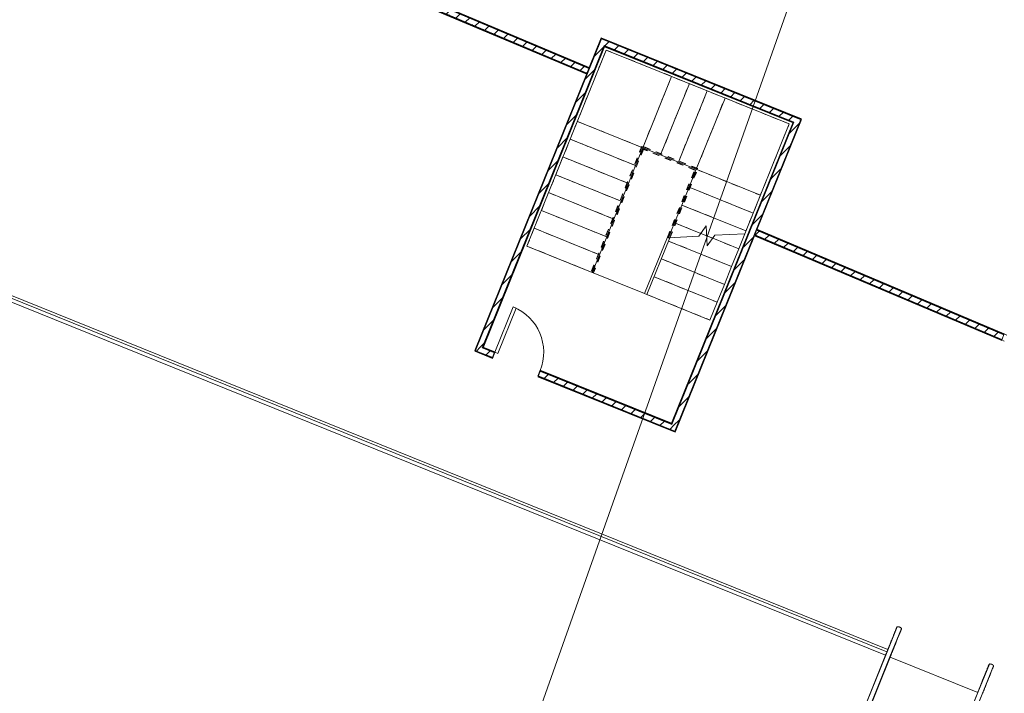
# Model space of a CAD drawing. Header units: millimetres. Extents: x 1512 to 2105, y 794 to 1149.
# Tile 214 of 256: x 1772 to 1788, y 1102 to 1112. Entities that reach past the tile are written whole.
import ezdxf

# ---------------------------------------------------------------- set-up
doc = ezdxf.new("R2010")
doc.units = ezdxf.units.MM
doc.linetypes.add('Dash', pattern=[0.00635, 0.003175, -0.003175])
doc.linetypes.add('Overhead', pattern=[0.003969, 0.002381, -0.001587])
for name, color, linetype, lineweight in [('A-DOOR', 31, 'Continuous', 9), ('A-FLOR', 192, 'Continuous', 9), ('A-FLOR-HRAL', 11, 'Continuous', 9), ('A-FLOR-HRAL-MBND', 5, 'Overhead', 9), ('A-GENM', 13, 'Continuous', 9), ('A-WALL', 113, 'Continuous', 9), ('A-WALL-PATT', 111, 'Continuous', 25), ('G-ANNO-SYMB', 111, 'Continuous', 9), ('S-STRS', 31, 'Continuous', 9), ('S-STRS-MBND', 31, 'Overhead', 9)]:
    doc.layers.add(name, color=color, linetype=linetype, lineweight=lineweight)
pattern_1 = [(45, (1895.92745, 1080.89862), (-0.212132, 0.212132), []), (135, (1895.92745, 1080.89862), (-0.212132, -0.212132), [])]
pattern_2 = [(0, (1895.92745, 1080.89862), (0, 0.15), []), (90, (1895.92745, 1080.89862), (-0.15, 9e-18), [])]
pattern_3 = [(45, (1895.92745, 1080.89862), (-0.10606602, 0.10606602), [])]

# ---------------------------------------------------------------- blocks, each defined once
blk = doc.blocks.new('Escalator - Escalator-177640-اول')
at = {"layer": 'A-GENM'}
for p, q in [((-0.809, 8.347), (-0.809, 7.867)), ((-0.74, 8.347), (-0.74, 7.867)), ((0.742, 8.347), (0.742, 7.867)), ((0.811, 8.347), (0.811, 7.867)), ((-0.812, 8.28), (-0.812, 8.28)), ((-0.812, 8.202), (-0.812, 8.271)), ((-0.812, 8.271), (-0.812, 8.202)), ((-0.812, 8.145), (-0.812, 8.16)), ((-0.812, 8.16), (-0.812, 8.145)), ((-0.736, 8.28), (-0.736, 8.28)), ((-0.736, 8.202), (-0.736, 8.271)), ((-0.736, 8.271), (-0.736, 8.202)), ((-0.736, 8.145), (-0.736, 8.16)), ((-0.736, 8.16), (-0.736, 8.145)), ((0.738, 8.28), (0.738, 8.28)), ((0.738, 8.202), (0.738, 8.271)), ((0.738, 8.271), (0.738, 8.202)), ((0.738, 8.145), (0.738, 8.16)), ((0.738, 8.16), (0.738, 8.145)), ((0.815, 8.28), (0.815, 8.28)), ((0.815, 8.202), (0.815, 8.271)), ((0.815, 8.271), (0.815, 8.202)), ((0.815, 8.145), (0.815, 8.16)), ((0.815, 8.16), (0.815, 8.145)), ((-0.812, 8.082), (-0.812, 8.13)), ((-0.812, 8.13), (-0.812, 8.082)), ((-0.812, 7.978), (-0.812, 8.031)), ((-0.812, 8.031), (-0.812, 7.978)), ((-0.736, 8.082), (-0.736, 8.13)), ((-0.736, 8.13), (-0.736, 8.082)), ((-0.736, 7.978), (-0.736, 8.031)), ((-0.736, 8.031), (-0.736, 7.978)), ((0.738, 8.082), (0.738, 8.13)), ((0.738, 8.13), (0.738, 8.082)), ((0.738, 7.978), (0.738, 8.031)), ((0.738, 8.031), (0.738, 7.978)), ((0.815, 8.082), (0.815, 8.13)), ((0.815, 8.13), (0.815, 8.082)), ((0.815, 7.978), (0.815, 8.031)), ((0.815, 8.031), (0.815, 7.978)), ((-0.812, 7.867), (-0.812, 7.885)), ((-0.812, 7.885), (-0.812, 7.867)), ((-0.812, 7.867), (-0.812, 6.943)), ((-0.809, 7.867), (-0.809, 6.945)), ((-0.74, 7.867), (-0.74, 6.945)), ((-0.736, 7.867), (-0.736, 7.885)), ((-0.736, 7.885), (-0.736, 7.867)), ((-0.736, 6.943), (-0.736, 7.867)), ((0.739, 7.867), (-0.736, 7.867)), ((0.738, 7.867), (0.738, 7.885)), ((0.738, 7.885), (0.738, 7.867)), ((0.738, 7.867), (0.738, 6.943)), ((0.742, 7.867), (0.742, 6.945)), ((0.811, 7.867), (0.811, 6.945)), ((0.815, 7.867), (0.815, 7.885)), ((0.815, 7.885), (0.815, 7.867)), ((0.815, 6.943), (0.815, 7.867)), ((-0.812, 6.943), (-0.812, 1.61)), ((-0.809, 6.945), (-0.809, 1.612)), ((-0.74, 6.945), (-0.74, 1.612)), ((-0.736, 1.61), (-0.736, 6.943)), ((0.738, 6.943), (0.738, 1.61)), ((0.742, 6.945), (0.742, 1.612)), ((0.811, 6.945), (0.811, 1.612)), ((0.815, 1.61), (0.815, 6.943)), ((0.739, 6.602), (-0.736, 6.602)), ((0.739, 6.532), (-0.736, 6.532)), ((-0.736, 6.348), (0.739, 6.348)), ((0.739, 6.343), (-0.736, 6.343)), ((0.739, 6.274), (-0.736, 6.274)), ((-0.736, 6.089), (0.739, 6.089)), ((0.739, 6.085), (-0.736, 6.085)), ((0.739, 6.015), (-0.736, 6.015)), ((-0.736, 5.831), (0.739, 5.831)), ((0.739, 5.826), (-0.736, 5.826)), ((0.739, 5.756), (-0.736, 5.756)), ((-0.736, 5.572), (0.739, 5.572)), ((0.739, 5.567), (-0.736, 5.567)), ((0.739, 5.497), (-0.736, 5.497)), ((-0.736, 5.313), (0.739, 5.313)), ((0.739, 5.308), (-0.736, 5.308)), ((0.739, 5.238), (-0.736, 5.238)), ((-0.736, 5.054), (0.739, 5.054)), ((0.739, 5.049), (-0.736, 5.049)), ((0.739, 4.979), (-0.736, 4.979)), ((-0.736, 4.795), (0.739, 4.795)), ((0.739, 4.79), (-0.736, 4.79)), ((0.739, 4.721), (-0.736, 4.721)), ((-0.736, 4.536), (0.739, 4.536)), ((0.739, 4.532), (-0.736, 4.532)), ((0.739, 4.462), (-0.736, 4.462)), ((-0.736, 4.278), (0.739, 4.278)), ((0.739, 4.273), (-0.736, 4.273)), ((0.739, 4.203), (-0.736, 4.203)), ((0.739, 4.111), (-0.736, 4.111)), ((0.739, 4.042), (-0.736, 4.042)), ((0.739, 4.014), (-0.736, 4.014)), ((0.739, 3.944), (-0.736, 3.944)), ((0.739, 3.853), (-0.736, 3.853)), ((0.739, 3.783), (-0.736, 3.783)), ((-0.736, 3.599), (0.739, 3.599)), ((0.739, 3.594), (-0.736, 3.594)), ((0.739, 3.524), (-0.737, 3.524)), ((-0.737, 3.34), (0.739, 3.34)), ((0.739, 3.335), (-0.737, 3.335)), ((0.739, 3.265), (-0.737, 3.265)), ((-0.737, 3.081), (0.739, 3.081)), ((0.739, 3.076), (-0.737, 3.076)), ((0.739, 3.006), (-0.737, 3.006)), ((-0.737, 2.822), (0.739, 2.822)), ((0.739, 2.817), (-0.737, 2.817)), ((0.739, 2.747), (-0.737, 2.747)), ((-0.736, 2.563), (0.739, 2.563)), ((0.739, 2.558), (-0.736, 2.558)), ((0.739, 2.489), (-0.736, 2.489)), ((-0.736, 2.304), (0.739, 2.304)), ((0.739, 2.3), (-0.736, 2.3)), ((0.739, 2.23), (-0.736, 2.23)), ((-0.736, 2.046), (0.739, 2.046)), ((0.739, 2.041), (-0.736, 2.041)), ((0.739, 1.971), (-0.736, 1.971)), ((-0.736, 1.787), (0.739, 1.787)), ((0.739, 1.782), (-0.736, 1.782)), ((0.739, 1.712), (-0.736, 1.712)), ((-0.812, 1.61), (-0.812, 0.05)), ((-0.809, 1.612), (-0.809, 0.05)), ((-0.74, 1.612), (-0.74, 0.05)), ((-0.736, 0.05), (-0.736, 1.61)), ((0.738, 1.61), (0.738, 0.05)), ((0.742, 1.612), (0.742, 0.05)), ((0.811, 1.612), (0.811, 0.05)), ((0.815, 0.05), (0.815, 1.61)), ((-0.736, 1.528), (0.739, 1.528)), ((0.739, 1.523), (-0.736, 1.523)), ((0.739, 1.453), (-0.736, 1.453)), ((0.739, 1.269), (-0.737, 1.269)), ((0.739, 1.199), (-0.737, 1.199)), ((0.739, 1.117), (-0.737, 1.117)), ((0.739, 1.015), (-0.736, 1.015)), ((-0.812, 0.05), (-0.812, 0.032)), ((-0.812, 0.032), (-0.812, 0.05)), ((-0.809, 0.05), (-0.809, -0.43)), ((-0.74, 0.05), (-0.74, -0.43)), ((-0.736, 0.05), (-0.736, 0.032)), ((-0.736, 0.032), (-0.736, 0.05)), ((-0.736, 0.05), (0.739, 0.05)), ((0.738, 0.05), (0.738, 0.032)), ((0.738, 0.032), (0.738, 0.05)), ((0.742, 0.05), (0.742, -0.43)), ((0.811, 0.05), (0.811, -0.43)), ((0.815, 0.05), (0.815, 0.032)), ((0.815, 0.032), (0.815, 0.05)), ((-0.812, -0.061), (-0.812, -0.114)), ((-0.812, -0.114), (-0.812, -0.061)), ((-0.736, -0.061), (-0.736, -0.114)), ((-0.736, -0.114), (-0.736, -0.061)), ((0.738, -0.061), (0.738, -0.114)), ((0.738, -0.114), (0.738, -0.061)), ((0.815, -0.061), (0.815, -0.114)), ((0.815, -0.114), (0.815, -0.061)), ((-0.812, -0.165), (-0.812, -0.213)), ((-0.812, -0.213), (-0.812, -0.165)), ((-0.812, -0.228), (-0.812, -0.243)), ((-0.812, -0.243), (-0.812, -0.228)), ((-0.812, -0.285), (-0.812, -0.354)), ((-0.812, -0.354), (-0.812, -0.285)), ((-0.736, -0.165), (-0.736, -0.213)), ((-0.736, -0.213), (-0.736, -0.165)), ((-0.736, -0.228), (-0.736, -0.243)), ((-0.736, -0.243), (-0.736, -0.228)), ((-0.736, -0.285), (-0.736, -0.354)), ((-0.736, -0.354), (-0.736, -0.285)), ((0.738, -0.165), (0.738, -0.213)), ((0.738, -0.213), (0.738, -0.165)), ((0.738, -0.228), (0.738, -0.243)), ((0.738, -0.243), (0.738, -0.228)), ((0.738, -0.285), (0.738, -0.354)), ((0.738, -0.354), (0.738, -0.285)), ((0.815, -0.165), (0.815, -0.213)), ((0.815, -0.213), (0.815, -0.165)), ((0.815, -0.228), (0.815, -0.243)), ((0.815, -0.243), (0.815, -0.228)), ((0.815, -0.285), (0.815, -0.354)), ((0.815, -0.354), (0.815, -0.285)), ((-0.812, -0.363), (-0.812, -0.363)), ((-0.736, -0.363), (-0.736, -0.363)), ((0.738, -0.363), (0.738, -0.363)), ((0.815, -0.363), (0.815, -0.363))]:
    blk.add_line(p, q, dxfattribs=at)
at = {"layer": 'A-GENM', "linetype": 'Dash'}
for p, q in [((0.001, 6.602), (0.001, 1.269)), ((0.001, 1.269), (-0.117, 1.523)), ((0.001, 1.269), (0.12, 1.523))]:
    blk.add_line(p, q, dxfattribs=at)
at = {"layer": 'A-GENM', "flags": 128}
for points in [[(-0.812, 8.34), (-0.812, 8.341), (-0.812, 8.341), (-0.812, 8.341), (-0.812, 8.342), (-0.812, 8.342), (-0.812, 8.342), (-0.812, 8.343), (-0.812, 8.343), (-0.812, 8.343), (-0.812, 8.344), (-0.811, 8.344), (-0.811, 8.344), (-0.811, 8.345), (-0.811, 8.345), (-0.811, 8.345), (-0.811, 8.346), (-0.81, 8.346), (-0.81, 8.346), (-0.81, 8.346), (-0.81, 8.347), (-0.809, 8.347), (-0.809, 8.347), (-0.809, 8.347), (-0.809, 8.347)], [(-0.812, 8.323), (-0.812, 8.325), (-0.812, 8.33), (-0.812, 8.333), (-0.812, 8.336), (-0.812, 8.338), (-0.812, 8.34), (-0.812, 8.34), (-0.812, 8.34)], [(-0.812, 8.34), (-0.812, 8.34), (-0.812, 8.339), (-0.812, 8.337), (-0.812, 8.334), (-0.812, 8.331), (-0.812, 8.327), (-0.812, 8.322), (-0.812, 8.316), (-0.812, 8.31), (-0.812, 8.303), (-0.812, 8.295), (-0.812, 8.287), (-0.812, 8.278), (-0.812, 8.268), (-0.812, 8.258), (-0.812, 8.247), (-0.812, 8.235), (-0.812, 8.223), (-0.812, 8.21), (-0.812, 8.197), (-0.812, 8.183), (-0.812, 8.169), (-0.812, 8.154), (-0.812, 8.138), (-0.812, 8.123), (-0.812, 8.107), (-0.812, 8.09), (-0.812, 8.073), (-0.812, 8.056), (-0.812, 8.038), (-0.812, 8.021), (-0.812, 8.003), (-0.812, 7.984), (-0.812, 7.966), (-0.812, 7.947), (-0.812, 7.929), (-0.812, 7.91), (-0.812, 7.891), (-0.812, 7.872), (-0.812, 7.867)], [(-0.809, 8.347), (-0.806, 8.349), (-0.803, 8.35), (-0.801, 8.351), (-0.798, 8.352), (-0.795, 8.353), (-0.792, 8.354), (-0.789, 8.354), (-0.786, 8.355), (-0.783, 8.355), (-0.781, 8.356), (-0.778, 8.356), (-0.775, 8.356), (-0.772, 8.356), (-0.769, 8.356), (-0.766, 8.356), (-0.763, 8.355), (-0.76, 8.355), (-0.757, 8.354), (-0.754, 8.353), (-0.751, 8.352), (-0.748, 8.351), (-0.746, 8.35), (-0.743, 8.349), (-0.74, 8.348), (-0.74, 8.347)], [(-0.74, 8.347), (-0.739, 8.347), (-0.739, 8.347), (-0.739, 8.347), (-0.739, 8.346), (-0.738, 8.346), (-0.738, 8.346), (-0.738, 8.346), (-0.738, 8.345), (-0.737, 8.345), (-0.737, 8.345), (-0.737, 8.344), (-0.737, 8.344), (-0.737, 8.344), (-0.737, 8.343), (-0.737, 8.343), (-0.736, 8.343), (-0.736, 8.342), (-0.736, 8.342), (-0.736, 8.342), (-0.736, 8.341), (-0.736, 8.341), (-0.736, 8.341), (-0.736, 8.34), (-0.736, 8.34)], [(-0.736, 7.867), (-0.736, 7.886), (-0.736, 7.905), (-0.736, 7.924), (-0.736, 7.942), (-0.736, 7.961), (-0.736, 7.979), (-0.736, 7.998), (-0.736, 8.016), (-0.736, 8.034), (-0.736, 8.051), (-0.736, 8.069), (-0.736, 8.086), (-0.736, 8.102), (-0.736, 8.118), (-0.736, 8.134), (-0.736, 8.15), (-0.736, 8.165), (-0.736, 8.179), (-0.736, 8.193), (-0.736, 8.207), (-0.736, 8.219), (-0.736, 8.232), (-0.736, 8.244), (-0.736, 8.255), (-0.736, 8.265), (-0.736, 8.275), (-0.736, 8.284), (-0.736, 8.293), (-0.736, 8.301), (-0.736, 8.308), (-0.736, 8.315), (-0.736, 8.32), (-0.736, 8.325), (-0.736, 8.33), (-0.736, 8.333), (-0.736, 8.336), (-0.736, 8.338), (-0.736, 8.34), (-0.736, 8.34), (-0.736, 8.34)], [(-0.736, 8.34), (-0.736, 8.34), (-0.736, 8.339), (-0.736, 8.337), (-0.736, 8.334), (-0.736, 8.331), (-0.736, 8.327), (-0.736, 8.323)], [(0.738, 8.34), (0.738, 8.341), (0.739, 8.341), (0.739, 8.341), (0.739, 8.342), (0.739, 8.342), (0.739, 8.342), (0.739, 8.343), (0.739, 8.343), (0.739, 8.343), (0.739, 8.344), (0.739, 8.344), (0.74, 8.344), (0.74, 8.345), (0.74, 8.345), (0.74, 8.345), (0.74, 8.346), (0.74, 8.346), (0.741, 8.346), (0.741, 8.346), (0.741, 8.347), (0.741, 8.347), (0.742, 8.347), (0.742, 8.347), (0.742, 8.347)], [(0.738, 8.323), (0.738, 8.325), (0.738, 8.33), (0.738, 8.333), (0.738, 8.336), (0.738, 8.338), (0.738, 8.34), (0.738, 8.34), (0.738, 8.34)], [(0.738, 8.34), (0.738, 8.34), (0.738, 8.339), (0.738, 8.337), (0.738, 8.334), (0.738, 8.331), (0.738, 8.327), (0.738, 8.322), (0.738, 8.316), (0.738, 8.31), (0.738, 8.303), (0.738, 8.295), (0.738, 8.287), (0.738, 8.278), (0.738, 8.268), (0.738, 8.258), (0.738, 8.247), (0.738, 8.235), (0.738, 8.223), (0.738, 8.21), (0.738, 8.197), (0.738, 8.183), (0.738, 8.169), (0.738, 8.154), (0.738, 8.138), (0.738, 8.123), (0.738, 8.107), (0.738, 8.09), (0.738, 8.073), (0.738, 8.056), (0.738, 8.038), (0.738, 8.021), (0.738, 8.003), (0.738, 7.984), (0.738, 7.966), (0.738, 7.947), (0.738, 7.929), (0.738, 7.91), (0.738, 7.891), (0.738, 7.872), (0.738, 7.867)], [(0.742, 8.347), (0.745, 8.349), (0.747, 8.35), (0.75, 8.351), (0.753, 8.352), (0.756, 8.353), (0.759, 8.354), (0.761, 8.354), (0.764, 8.355), (0.767, 8.355), (0.77, 8.356), (0.773, 8.356), (0.776, 8.356), (0.779, 8.356), (0.782, 8.356), (0.785, 8.356), (0.788, 8.355), (0.791, 8.355), (0.794, 8.354), (0.797, 8.353), (0.8, 8.352), (0.802, 8.351), (0.805, 8.35), (0.808, 8.349), (0.81, 8.348), (0.811, 8.347)], [(0.811, 8.347), (0.811, 8.347), (0.812, 8.347), (0.812, 8.347), (0.812, 8.346), (0.812, 8.346), (0.813, 8.346), (0.813, 8.346), (0.813, 8.345), (0.813, 8.345), (0.813, 8.345), (0.814, 8.344), (0.814, 8.344), (0.814, 8.344), (0.814, 8.343), (0.814, 8.343), (0.814, 8.343), (0.814, 8.342), (0.815, 8.342), (0.815, 8.342), (0.815, 8.341), (0.815, 8.341), (0.815, 8.341), (0.815, 8.34), (0.815, 8.34)], [(0.815, 7.867), (0.815, 7.886), (0.815, 7.905), (0.815, 7.924), (0.815, 7.942), (0.815, 7.961), (0.815, 7.979), (0.815, 7.998), (0.815, 8.016), (0.815, 8.034), (0.815, 8.051), (0.815, 8.069), (0.815, 8.086), (0.815, 8.102), (0.815, 8.118), (0.815, 8.134), (0.815, 8.15), (0.815, 8.165), (0.815, 8.179), (0.815, 8.193), (0.815, 8.207), (0.815, 8.219), (0.815, 8.232), (0.815, 8.244), (0.815, 8.255), (0.815, 8.265), (0.815, 8.275), (0.815, 8.284), (0.815, 8.293), (0.815, 8.301), (0.815, 8.308), (0.815, 8.315), (0.815, 8.32), (0.815, 8.325), (0.815, 8.33), (0.815, 8.333), (0.815, 8.336), (0.815, 8.338), (0.815, 8.34), (0.815, 8.34), (0.815, 8.34)], [(0.815, 8.34), (0.815, 8.34), (0.815, 8.339), (0.815, 8.337), (0.815, 8.334), (0.815, 8.331), (0.815, 8.327), (0.815, 8.323)], [(-0.812, 0.05), (-0.812, 0.031), (-0.812, 0.012), (-0.812, -0.007), (-0.812, -0.025), (-0.812, -0.044), (-0.812, -0.063), (-0.812, -0.081), (-0.812, -0.099), (-0.812, -0.117), (-0.812, -0.134), (-0.812, -0.152), (-0.812, -0.169), (-0.812, -0.185), (-0.812, -0.201), (-0.812, -0.217), (-0.812, -0.233), (-0.812, -0.248), (-0.812, -0.262), (-0.812, -0.276), (-0.812, -0.29), (-0.812, -0.302), (-0.812, -0.315), (-0.812, -0.327), (-0.812, -0.338), (-0.812, -0.348), (-0.812, -0.358), (-0.812, -0.367), (-0.812, -0.376), (-0.812, -0.384), (-0.812, -0.391), (-0.812, -0.398), (-0.812, -0.403), (-0.812, -0.409), (-0.812, -0.413), (-0.812, -0.416), (-0.812, -0.419), (-0.812, -0.421), (-0.812, -0.423), (-0.812, -0.423), (-0.812, -0.423)], [(-0.736, -0.423), (-0.736, -0.423), (-0.736, -0.422), (-0.736, -0.42), (-0.736, -0.417), (-0.736, -0.414), (-0.736, -0.41), (-0.736, -0.405), (-0.736, -0.399), (-0.736, -0.393), (-0.736, -0.386), (-0.736, -0.378), (-0.736, -0.37), (-0.736, -0.361), (-0.736, -0.351), (-0.736, -0.341), (-0.736, -0.33), (-0.736, -0.318), (-0.736, -0.306), (-0.736, -0.293), (-0.736, -0.28), (-0.736, -0.266), (-0.736, -0.252), (-0.736, -0.237), (-0.736, -0.221), (-0.736, -0.206), (-0.736, -0.19), (-0.736, -0.173), (-0.736, -0.156), (-0.736, -0.139), (-0.736, -0.122), (-0.736, -0.104), (-0.736, -0.086), (-0.736, -0.067), (-0.736, -0.049), (-0.736, -0.03), (-0.736, -0.012), (-0.736, 0.007), (-0.736, 0.026), (-0.736, 0.045), (-0.736, 0.05)], [(0.738, 0.05), (0.738, 0.031), (0.738, 0.012), (0.738, -0.007), (0.738, -0.025), (0.738, -0.044), (0.738, -0.063), (0.738, -0.081), (0.738, -0.099), (0.738, -0.117), (0.738, -0.134), (0.738, -0.152), (0.738, -0.169), (0.738, -0.185), (0.738, -0.201), (0.738, -0.217), (0.738, -0.233), (0.738, -0.248), (0.738, -0.262), (0.738, -0.276), (0.738, -0.29), (0.738, -0.302), (0.738, -0.315), (0.738, -0.327), (0.738, -0.338), (0.738, -0.348), (0.738, -0.358), (0.738, -0.367), (0.738, -0.376), (0.738, -0.384), (0.738, -0.391), (0.738, -0.398), (0.738, -0.403), (0.738, -0.409), (0.738, -0.413), (0.738, -0.416), (0.738, -0.419), (0.738, -0.421), (0.738, -0.423), (0.738, -0.423), (0.738, -0.423)], [(0.815, -0.423), (0.815, -0.423), (0.815, -0.422), (0.815, -0.42), (0.815, -0.417), (0.815, -0.414), (0.815, -0.41), (0.815, -0.405), (0.815, -0.399), (0.815, -0.393), (0.815, -0.386), (0.815, -0.378), (0.815, -0.37), (0.815, -0.361), (0.815, -0.351), (0.815, -0.341), (0.815, -0.33), (0.815, -0.318), (0.815, -0.306), (0.815, -0.293), (0.815, -0.28), (0.815, -0.266), (0.815, -0.252), (0.815, -0.237), (0.815, -0.221), (0.815, -0.206), (0.815, -0.19), (0.815, -0.173), (0.815, -0.156), (0.815, -0.139), (0.815, -0.122), (0.815, -0.104), (0.815, -0.086), (0.815, -0.067), (0.815, -0.049), (0.815, -0.03), (0.815, -0.012), (0.815, 0.007), (0.815, 0.026), (0.815, 0.045), (0.815, 0.05)], [(-0.812, -0.423), (-0.812, -0.423), (-0.812, -0.422), (-0.812, -0.42), (-0.812, -0.417), (-0.812, -0.414), (-0.812, -0.41), (-0.812, -0.406)], [(-0.809, -0.43), (-0.809, -0.43), (-0.809, -0.43), (-0.81, -0.43), (-0.81, -0.43), (-0.81, -0.429), (-0.81, -0.429), (-0.811, -0.429), (-0.811, -0.428), (-0.811, -0.428), (-0.811, -0.428), (-0.811, -0.427), (-0.811, -0.427), (-0.812, -0.427), (-0.812, -0.426), (-0.812, -0.426), (-0.812, -0.426), (-0.812, -0.425), (-0.812, -0.425), (-0.812, -0.425), (-0.812, -0.424), (-0.812, -0.424), (-0.812, -0.424), (-0.812, -0.423), (-0.812, -0.423)], [(-0.74, -0.43), (-0.742, -0.432), (-0.745, -0.433), (-0.748, -0.434), (-0.751, -0.435), (-0.753, -0.436), (-0.756, -0.437), (-0.759, -0.437), (-0.762, -0.438), (-0.765, -0.438), (-0.768, -0.439), (-0.771, -0.439), (-0.774, -0.439), (-0.777, -0.439), (-0.78, -0.439), (-0.783, -0.439), (-0.786, -0.438), (-0.789, -0.438), (-0.791, -0.437), (-0.794, -0.436), (-0.797, -0.435), (-0.8, -0.434), (-0.803, -0.433), (-0.805, -0.432), (-0.808, -0.431), (-0.809, -0.43)], [(-0.736, -0.423), (-0.736, -0.424), (-0.736, -0.424), (-0.736, -0.424), (-0.736, -0.425), (-0.736, -0.425), (-0.736, -0.425), (-0.736, -0.426), (-0.737, -0.426), (-0.737, -0.426), (-0.737, -0.427), (-0.737, -0.427), (-0.737, -0.427), (-0.737, -0.428), (-0.737, -0.428), (-0.738, -0.428), (-0.738, -0.429), (-0.738, -0.429), (-0.738, -0.429), (-0.739, -0.43), (-0.739, -0.43), (-0.739, -0.43), (-0.739, -0.43), (-0.74, -0.43), (-0.74, -0.43)], [(-0.736, -0.406), (-0.736, -0.409), (-0.736, -0.413), (-0.736, -0.416), (-0.736, -0.419), (-0.736, -0.421), (-0.736, -0.423), (-0.736, -0.423), (-0.736, -0.423)], [(0.738, -0.423), (0.738, -0.423), (0.738, -0.422), (0.738, -0.42), (0.738, -0.417), (0.738, -0.414), (0.738, -0.41), (0.738, -0.406)], [(0.742, -0.43), (0.742, -0.43), (0.741, -0.43), (0.741, -0.43), (0.741, -0.43), (0.741, -0.429), (0.74, -0.429), (0.74, -0.429), (0.74, -0.428), (0.74, -0.428), (0.74, -0.428), (0.74, -0.427), (0.739, -0.427), (0.739, -0.427), (0.739, -0.426), (0.739, -0.426), (0.739, -0.426), (0.739, -0.425), (0.739, -0.425), (0.739, -0.425), (0.739, -0.424), (0.739, -0.424), (0.738, -0.424), (0.738, -0.423), (0.738, -0.423)], [(0.811, -0.43), (0.808, -0.432), (0.806, -0.433), (0.803, -0.434), (0.8, -0.435), (0.797, -0.436), (0.795, -0.437), (0.792, -0.437), (0.789, -0.438), (0.786, -0.438), (0.783, -0.439), (0.78, -0.439), (0.777, -0.439), (0.774, -0.439), (0.771, -0.439), (0.768, -0.439), (0.765, -0.438), (0.762, -0.438), (0.759, -0.437), (0.756, -0.436), (0.754, -0.435), (0.751, -0.434), (0.748, -0.433), (0.745, -0.432), (0.743, -0.431), (0.742, -0.43)], [(0.815, -0.423), (0.815, -0.424), (0.815, -0.424), (0.815, -0.424), (0.815, -0.425), (0.815, -0.425), (0.814, -0.425), (0.814, -0.426), (0.814, -0.426), (0.814, -0.426), (0.814, -0.427), (0.814, -0.427), (0.814, -0.427), (0.813, -0.428), (0.813, -0.428), (0.813, -0.428), (0.813, -0.429), (0.813, -0.429), (0.812, -0.429), (0.812, -0.43), (0.812, -0.43), (0.812, -0.43), (0.811, -0.43), (0.811, -0.43), (0.811, -0.43)], [(0.815, -0.406), (0.815, -0.409), (0.815, -0.413), (0.815, -0.416), (0.815, -0.419), (0.815, -0.421), (0.815, -0.423), (0.815, -0.423), (0.815, -0.423)]]:
    blk.add_lwpolyline(points, dxfattribs=at)
at = {"layer": 'A-GENM'}
for points in [[(-0.809, 6.945), (-0.809, 6.945), (-0.81, 6.945), (-0.811, 6.944), (-0.812, 6.943), (-0.812, 6.943), (-0.812, 6.943)], [(-0.74, 6.945), (-0.75, 6.947), (-0.774, 6.949), (-0.798, 6.947), (-0.809, 6.945)], [(-0.736, 6.943), (-0.736, 6.943), (-0.736, 6.943), (-0.737, 6.944), (-0.738, 6.945), (-0.739, 6.945), (-0.74, 6.945)], [(0.742, 6.945), (0.741, 6.945), (0.74, 6.945), (0.739, 6.944), (0.739, 6.943), (0.738, 6.943), (0.738, 6.943)], [(0.811, 6.945), (0.801, 6.947), (0.777, 6.949), (0.753, 6.947), (0.742, 6.945)], [(0.815, 6.943), (0.815, 6.943), (0.815, 6.943), (0.814, 6.944), (0.813, 6.945), (0.812, 6.945), (0.811, 6.945)], [(-0.809, 1.612), (-0.809, 1.612), (-0.81, 1.612), (-0.811, 1.611), (-0.812, 1.61), (-0.812, 1.61), (-0.812, 1.61)], [(-0.74, 1.612), (-0.75, 1.614), (-0.774, 1.616), (-0.798, 1.614), (-0.809, 1.612)], [(-0.736, 1.61), (-0.736, 1.61), (-0.736, 1.61), (-0.737, 1.611), (-0.738, 1.612), (-0.739, 1.612), (-0.74, 1.612)], [(0.742, 1.612), (0.741, 1.612), (0.74, 1.612), (0.739, 1.611), (0.739, 1.61), (0.738, 1.61), (0.738, 1.61)], [(0.811, 1.612), (0.801, 1.614), (0.777, 1.616), (0.753, 1.614), (0.742, 1.612)], [(0.815, 1.61), (0.815, 1.61), (0.815, 1.61), (0.814, 1.611), (0.813, 1.612), (0.812, 1.612), (0.811, 1.612)]]:
    blk.add_open_spline(points, degree=3, dxfattribs=at)
blk = doc.blocks.new('Railing - Railing-185991-اول')
at = {"layer": 'A-FLOR-HRAL'}
for p, q in [((-124.001, 26.971), (-110.248, 21.415)), ((-110.233, 21.452), (-123.986, 27.008))]:
    blk.add_line(p, q, dxfattribs=at)
blk = doc.blocks.new('Railing - Railing-191883-اول')
at = {"layer": 'A-FLOR-HRAL'}
for p, q in [((-114.028, 27.006), (-113.673, 27.886)), ((-113.991, 26.991), (-113.632, 27.879)), ((-113.655, 27.878), (-113.673, 27.886)), ((-113.655, 27.878), (-113.673, 27.886)), ((-113.655, 27.878), (-113.673, 27.886)), ((-113.655, 27.878), (-113.673, 27.886)), ((-113.655, 27.878), (-113.673, 27.886)), ((-113.632, 27.879), (-113.655, 27.878)), ((-113.632, 27.879), (-113.655, 27.878)), ((-113.632, 27.879), (-113.655, 27.878)), ((-113.632, 27.879), (-113.655, 27.878)), ((-113.632, 27.879), (-113.655, 27.878)), ((-113.991, 26.991), (-114.028, 27.006))]:
    blk.add_line(p, q, dxfattribs=at)
at = {"layer": 'A-FLOR-HRAL-MBND'}
for p, q in [((-114.069, 29.31), (-114.863, 27.344)), ((-114.066, 29.303), (-114.859, 27.342)), ((-114.066, 29.303), (-114.859, 27.342)), ((-114.066, 29.303), (-114.859, 27.342)), ((-114.066, 29.303), (-114.859, 27.342)), ((-114.05, 29.264), (-114.831, 27.331)), ((-114.05, 29.264), (-114.831, 27.331)), ((-114.05, 29.264), (-114.831, 27.331)), ((-114.05, 29.264), (-114.831, 27.331)), ((-114.047, 29.258), (-114.826, 27.329)), ((-113.197, 28.957), (-114.069, 29.31)), ((-113.203, 28.955), (-114.066, 29.303)), ((-113.203, 28.955), (-114.066, 29.303)), ((-113.203, 28.955), (-114.066, 29.303)), ((-113.203, 28.955), (-114.066, 29.303)), ((-113.242, 28.938), (-114.05, 29.264)), ((-113.242, 28.938), (-114.05, 29.264)), ((-113.242, 28.938), (-114.05, 29.264)), ((-113.242, 28.938), (-114.05, 29.264)), ((-113.249, 28.935), (-114.047, 29.258)), ((-113.673, 27.886), (-113.249, 28.935)), ((-113.668, 27.885), (-113.242, 28.938)), ((-113.668, 27.885), (-113.242, 28.938)), ((-113.668, 27.885), (-113.242, 28.938)), ((-113.668, 27.885), (-113.242, 28.938)), ((-113.637, 27.88), (-113.203, 28.955)), ((-113.637, 27.88), (-113.203, 28.955)), ((-113.637, 27.88), (-113.203, 28.955)), ((-113.637, 27.88), (-113.203, 28.955)), ((-113.632, 27.879), (-113.197, 28.957)), ((-114.826, 27.329), (-114.863, 27.344)), ((-114.831, 27.331), (-114.859, 27.342)), ((-114.831, 27.331), (-114.859, 27.342)), ((-114.831, 27.331), (-114.859, 27.342)), ((-114.831, 27.331), (-114.859, 27.342))]:
    blk.add_line(p, q, dxfattribs=at)
blk = doc.blocks.new('M_Single-Louvered - 0762 x 2032mm-227597-اول')
at = {"layer": 'A-DOOR', "lineweight": 18}
for p, q in [((0.33, -0.05), (0.33, -0.812)), ((0.381, -0.05), (0.33, -0.05)), ((0.381, -0.05), (0.381, -0.812)), ((0.381, -0.812), (0.33, -0.812))]:
    blk.add_line(p, q, dxfattribs=at)
at = {"layer": 'A-DOOR'}
blk.add_arc((0.381, -0.05), 0.762, 180, 270, dxfattribs=at)
blk = doc.blocks.new('5-panel_Bi-fold_external_door_10806 - Type 1-225860-اول')
at = {"layer": 'A-DOOR'}
for p, q in [((-2.331, 0.052), (-2.375, 0.052)), ((-2.375, 0.052), (-2.375, -0.05)), ((-2.375, -0.05), (-2.331, -0.05))]:
    blk.add_line(p, q, dxfattribs=at)

msp = doc.modelspace()

# ---------------------------------------------------------------- hatches: boundary and pattern name
at = {"layer": 'A-WALL-PATT', "lineweight": 9}
h = msp.add_hatch(dxfattribs=at)
h.set_pattern_fill('FP_4', color=256, style=0, pattern_type=2)
h.set_pattern_definition(pattern_3)
h.paths.add_polyline_path([(1780.999, 1111.345), (1781.029, 1111.42), (1772.656, 1114.958), (1772.626, 1114.884), (1777.224, 1112.941)], flags=0)
h = msp.add_hatch(dxfattribs=at)
h.set_pattern_fill('FP_2', color=256, style=0, pattern_type=2)
h.set_pattern_definition(pattern_1)
h.paths.add_polyline_path([(1781.029, 1111.42), (1781.033, 1111.429), (1772.734, 1114.937), (1772.73, 1114.927), (1777.224, 1113.028)], flags=0)
h = msp.add_hatch(dxfattribs=at)
h.set_pattern_fill('FP_3', color=256, style=0, pattern_type=2)
h.set_pattern_definition(pattern_2)
h.paths.add_polyline_path([(1780.995, 1111.336), (1780.999, 1111.345), (1772.617, 1114.888), (1772.613, 1114.879), (1777.224, 1112.93)], flags=0)
h = msp.add_hatch(dxfattribs=at)
h.set_pattern_fill('FP_3', color=256, style=0, pattern_type=2)
h.set_pattern_definition(pattern_2)
h.paths.add_polyline_path([(1779.26, 1107.015), (1781.226, 1111.879), (1781.216, 1111.883), (1779.251, 1107.019)], flags=0)
h = msp.add_hatch(dxfattribs=at)
h.set_pattern_fill('FP_4', color=256, style=0, pattern_type=2)
h.set_pattern_definition(pattern_3)
h.paths.add_polyline_path([(1784.305, 1110.549), (1784.335, 1110.623), (1781.226, 1111.879), (1781.196, 1111.805), (1784.23, 1110.579)], flags=0)
h = msp.add_hatch(dxfattribs=at)
h.set_pattern_fill('FP_2', color=256, style=0, pattern_type=2)
h.set_pattern_definition(pattern_1)
h.paths.add_polyline_path([(1784.344, 1110.62), (1784.348, 1110.629), (1781.22, 1111.892), (1781.216, 1111.883), (1784.335, 1110.623)], flags=0)
h = msp.add_hatch(dxfattribs=at)
h.set_pattern_fill('FP_4', color=256, style=0, pattern_type=2)
h.set_pattern_definition(pattern_3)
h.paths.add_polyline_path([(1779.364, 1107.06), (1781.27, 1111.775), (1781.196, 1111.805), (1779.29, 1107.089)], flags=0)
h = msp.add_hatch(dxfattribs=at)
h.set_pattern_fill('FP_2', color=256, style=0, pattern_type=2)
h.set_pattern_definition(pattern_1)
h.paths.add_polyline_path([(1779.378, 1107.065), (1781.275, 1111.762), (1781.266, 1111.766), (1779.368, 1107.069)], flags=0)
h = msp.add_hatch(dxfattribs=at)
h.set_pattern_fill('FP_3', color=256, style=0, pattern_type=2)
h.set_pattern_definition(pattern_2)
h.paths.add_polyline_path([(1784.227, 1110.57), (1784.23, 1110.579), (1781.27, 1111.775), (1781.266, 1111.766), (1784.217, 1110.574)], flags=0)
h = msp.add_hatch(dxfattribs=at)
h.set_pattern_fill('FP_3', color=256, style=0, pattern_type=2)
h.set_pattern_definition(pattern_2)
h.paths.add_polyline_path([(1782.379, 1105.755), (1784.344, 1110.62), (1784.335, 1110.623), (1782.369, 1105.759)], flags=0)
h = msp.add_hatch(dxfattribs=at)
h.set_pattern_fill('FP_2', color=256, style=0, pattern_type=2)
h.set_pattern_definition(pattern_1)
h.paths.add_polyline_path([(1782.329, 1105.873), (1784.227, 1110.57), (1784.217, 1110.574), (1782.32, 1105.876)], flags=0)
h = msp.add_hatch(dxfattribs=at)
h.set_pattern_fill('FP_4', color=256, style=0, pattern_type=2)
h.set_pattern_definition(pattern_3)
h.paths.add_polyline_path([(1782.399, 1105.833), (1784.305, 1110.549), (1784.23, 1110.579), (1782.325, 1105.863)], flags=0)
h = msp.add_hatch(dxfattribs=at)
h.set_pattern_fill('FP_3', color=256, style=0, pattern_type=2)
h.set_pattern_definition(pattern_2)
h.paths.add_polyline_path([(1795.841, 1103.644), (1795.838, 1103.656), (1792.082, 1105.244), (1792.078, 1105.235), (1795.704, 1103.702)], flags=0)
h.paths.add_polyline_path([(1787.472, 1107.181), (1787.476, 1107.19), (1783.617, 1108.821), (1783.614, 1108.812), (1787.426, 1107.201)], flags=0)
h = msp.add_hatch(dxfattribs=at)
h.set_pattern_fill('FP_4', color=256, style=0, pattern_type=2)
h.set_pattern_definition(pattern_3)
h.paths.add_polyline_path([(1795.849, 1103.651), (1795.823, 1103.749), (1792.113, 1105.317), (1792.082, 1105.244), (1795.838, 1103.656)], flags=0)
h.paths.add_polyline_path([(1787.476, 1107.19), (1787.507, 1107.264), (1783.647, 1108.895), (1783.617, 1108.821), (1787.472, 1107.192)], flags=0)
h = msp.add_hatch(dxfattribs=at)
h.set_pattern_fill('FP_2', color=256, style=0, pattern_type=2)
h.set_pattern_definition(pattern_1)
h.paths.add_polyline_path([(1795.916, 1103.71), (1795.913, 1103.722), (1792.117, 1105.327), (1792.113, 1105.317), (1795.823, 1103.749)], flags=0)
h.paths.add_polyline_path([(1787.507, 1107.264), (1787.511, 1107.273), (1783.651, 1108.905), (1783.647, 1108.895), (1787.482, 1107.275)], flags=0)
h = msp.add_hatch(dxfattribs=at)
h.set_pattern_fill('FP_4', color=256, style=0, pattern_type=2)
h.set_pattern_definition(pattern_3)
h.paths.add_polyline_path([(1782.369, 1105.759), (1782.399, 1105.833), (1780.266, 1106.695), (1780.236, 1106.621), (1780.304, 1106.593)], flags=0)
h.paths.add_polyline_path([(1779.529, 1106.907), (1779.559, 1106.981), (1779.29, 1107.089), (1779.26, 1107.015)], flags=0)
h = msp.add_hatch(dxfattribs=at)
h.set_pattern_fill('FP_2', color=256, style=0, pattern_type=2)
h.set_pattern_definition(pattern_1)
h.paths.add_polyline_path([(1782.375, 1105.746), (1782.379, 1105.755), (1780.236, 1106.621), (1780.232, 1106.612), (1780.304, 1106.583)], flags=0)
h.paths.add_polyline_path([(1779.525, 1106.897), (1779.529, 1106.907), (1779.251, 1107.019), (1779.247, 1107.01)], flags=0)
h = msp.add_hatch(dxfattribs=at)
h.set_pattern_fill('FP_3', color=256, style=0, pattern_type=2)
h.set_pattern_definition(pattern_2)
h.paths.add_polyline_path([(1782.325, 1105.863), (1782.329, 1105.873), (1780.269, 1106.705), (1780.266, 1106.695), (1780.304, 1106.68)], flags=0)
h.paths.add_polyline_path([(1779.559, 1106.981), (1779.563, 1106.99), (1779.368, 1107.069), (1779.364, 1107.06)], flags=0)

# ---------------------------------------------------------------- linework, layer by layer
at = {"layer": 'A-FLOR'}
for p, q in [((1780.063, 1108.647), (1781.299, 1111.707)), ((1781.299, 1111.707), (1784.155, 1110.553)), ((1784.155, 1110.553), (1783.463, 1108.839)), ((1781.899, 1107.905), (1780.063, 1108.647)), ((1771.906, 1107.819), (1785.659, 1102.262)), ((1785.729, 1102.234), (1787.097, 1101.681))]:
    msp.add_line(p, q, dxfattribs=at)
at = {"layer": 'A-WALL'}
for p, q in [((1772.73, 1114.927), (1781.029, 1111.42)), ((1772.626, 1114.884), (1780.999, 1111.345)), ((1781.226, 1111.879), (1779.26, 1107.015)), ((1781.216, 1111.883), (1781.226, 1111.879)), ((1781.226, 1111.879), (1784.344, 1110.62)), ((1781.27, 1111.775), (1779.364, 1107.06)), ((1781.275, 1111.762), (1781.266, 1111.766)), ((1781.27, 1111.775), (1784.23, 1110.579)), ((1780.999, 1111.345), (1781.033, 1111.429)), ((1782.369, 1105.759), (1784.335, 1110.623)), ((1782.325, 1105.863), (1784.23, 1110.579)), ((1784.227, 1110.57), (1784.217, 1110.574)), ((1783.651, 1108.905), (1783.617, 1108.821)), ((1783.617, 1108.821), (1787.476, 1107.19)), ((1783.647, 1108.895), (1787.507, 1107.264)), ((1779.529, 1106.907), (1779.251, 1107.019)), ((1779.559, 1106.981), (1779.364, 1107.06)), ((1779.368, 1107.069), (1779.378, 1107.065)), ((1782.379, 1105.755), (1780.236, 1106.621)), ((1782.325, 1105.863), (1780.266, 1106.695)), ((1782.32, 1105.876), (1782.329, 1105.873))]:
    msp.add_line(p, q, dxfattribs=at)
at = {"layer": 'A-WALL', "lineweight": 25}
for p, q in [((1772.613, 1114.879), (1780.995, 1111.336)), ((1781.033, 1111.429), (1776.918, 1113.168)), ((1781.22, 1111.892), (1781.033, 1111.429)), ((1784.348, 1110.629), (1781.22, 1111.892)), ((1779.378, 1107.065), (1781.275, 1111.762)), ((1781.275, 1111.762), (1784.217, 1110.574)), ((1780.995, 1111.336), (1779.247, 1107.01)), ((1783.651, 1108.905), (1784.348, 1110.629)), ((1784.217, 1110.574), (1782.32, 1105.876)), ((1782.375, 1105.746), (1783.614, 1108.812)), ((1783.614, 1108.812), (1787.472, 1107.181)), ((1787.511, 1107.273), (1783.651, 1108.905)), ((1779.247, 1107.01), (1779.525, 1106.897)), ((1779.563, 1106.99), (1779.378, 1107.065)), ((1779.525, 1106.897), (1779.563, 1106.99)), ((1780.269, 1106.705), (1780.232, 1106.612)), ((1782.32, 1105.876), (1780.269, 1106.705)), ((1780.232, 1106.612), (1782.375, 1105.746))]:
    msp.add_line(p, q, dxfattribs=at)
at = {"layer": 'G-ANNO-SYMB', "color": 1}
msp.add_line((1791.302, 1132.598), (1759.052, 1041.502), dxfattribs=at)
at = {"layer": 'S-STRS', "linetype": 'Overhead'}
for p, q in [((1781.87, 1110.182), (1782.319, 1111.295)), ((1782.148, 1110.07), (1782.597, 1111.182)), ((1782.426, 1109.957), (1782.876, 1111.07)), ((1782.704, 1109.845), (1783.154, 1110.957)), ((1781.87, 1110.182), (1780.85, 1110.594)), ((1781.757, 1109.904), (1780.737, 1110.316)), ((1781.645, 1109.626), (1780.625, 1110.038)), ((1782.704, 1109.845), (1783.706, 1109.44)), ((1781.533, 1109.347), (1780.513, 1109.76)), ((1782.592, 1109.567), (1783.593, 1109.162)), ((1781.42, 1109.069), (1780.4, 1109.481)), ((1782.479, 1109.288), (1783.481, 1108.884)), ((1781.308, 1108.791), (1780.288, 1109.203)), ((1781.195, 1108.513), (1780.176, 1108.925)), ((1782.367, 1109.01), (1782.775, 1108.846)), ((1782.775, 1108.846), (1782.868, 1108.808)), ((1782.868, 1108.808), (1782.961, 1108.77)), ((1782.961, 1108.77), (1783.368, 1108.606)), ((1782.274, 1108.725), (1783.256, 1108.328)), ((1782.161, 1108.446), (1783.144, 1108.049)), ((1782.049, 1108.168), (1783.031, 1107.771)), ((1781.936, 1107.89), (1782.919, 1107.493))]:
    msp.add_line(p, q, dxfattribs=at)
at = {"layer": 'S-STRS'}
for p, q in [((1781.87, 1110.182), (1782.319, 1111.295)), ((1782.148, 1110.07), (1782.597, 1111.182)), ((1782.426, 1109.957), (1782.876, 1111.07)), ((1782.704, 1109.845), (1783.154, 1110.957)), ((1781.87, 1110.182), (1780.85, 1110.594)), ((1781.757, 1109.904), (1780.737, 1110.316)), ((1781.87, 1110.182), (1781.757, 1109.904)), ((1782.148, 1110.07), (1781.87, 1110.182)), ((1781.645, 1109.626), (1780.625, 1110.038)), ((1782.426, 1109.957), (1782.148, 1110.07)), ((1781.757, 1109.904), (1781.645, 1109.626)), ((1782.704, 1109.845), (1782.426, 1109.957)), ((1782.592, 1109.567), (1782.704, 1109.845)), ((1782.704, 1109.845), (1783.706, 1109.44)), ((1781.533, 1109.347), (1780.513, 1109.76)), ((1781.645, 1109.626), (1781.533, 1109.347)), ((1782.479, 1109.288), (1782.592, 1109.567)), ((1782.592, 1109.567), (1783.593, 1109.162)), ((1781.42, 1109.069), (1780.4, 1109.481)), ((1781.533, 1109.347), (1781.42, 1109.069)), ((1782.367, 1109.01), (1782.479, 1109.288)), ((1782.479, 1109.288), (1783.481, 1108.884)), ((1781.308, 1108.791), (1780.288, 1109.203)), ((1781.195, 1108.513), (1780.176, 1108.925)), ((1781.42, 1109.069), (1781.308, 1108.791)), ((1782.274, 1108.781), (1782.367, 1109.01)), ((1782.367, 1109.01), (1782.775, 1108.846)), ((1781.308, 1108.791), (1781.195, 1108.513)), ((1782.775, 1108.846), (1782.868, 1108.808)), ((1782.868, 1108.808), (1782.961, 1108.77)), ((1782.961, 1108.77), (1783.368, 1108.606)), ((1783.368, 1108.606), (1783.463, 1108.839)), ((1781.083, 1108.235), (1780.063, 1108.647)), ((1782.274, 1108.725), (1783.256, 1108.328)), ((1781.195, 1108.513), (1781.083, 1108.235)), ((1783.256, 1108.328), (1783.368, 1108.606)), ((1782.161, 1108.446), (1783.144, 1108.049)), ((1783.144, 1108.049), (1783.256, 1108.328)), ((1782.049, 1108.168), (1783.031, 1107.771)), ((1783.031, 1107.771), (1783.144, 1108.049)), ((1781.936, 1107.89), (1782.919, 1107.493)), ((1782.919, 1107.493), (1783.031, 1107.771))]:
    msp.add_line(p, q, dxfattribs=at)
at = {"layer": 'S-STRS-MBND'}
for p, q in [((1781.299, 1111.707), (1780.063, 1108.647)), ((1784.155, 1110.553), (1781.299, 1111.707)), ((1781.87, 1110.182), (1782.319, 1111.295)), ((1781.87, 1110.182), (1782.319, 1111.295)), ((1782.148, 1110.07), (1782.597, 1111.182)), ((1782.148, 1110.07), (1782.597, 1111.182)), ((1782.426, 1109.957), (1782.876, 1111.07)), ((1782.426, 1109.957), (1782.876, 1111.07)), ((1782.704, 1109.845), (1783.154, 1110.957)), ((1782.704, 1109.845), (1783.154, 1110.957)), ((1781.87, 1110.182), (1780.85, 1110.594)), ((1781.87, 1110.182), (1780.85, 1110.594)), ((1783.463, 1108.839), (1784.155, 1110.553)), ((1781.757, 1109.904), (1780.737, 1110.316)), ((1781.757, 1109.904), (1780.737, 1110.316)), ((1781.87, 1110.182), (1781.083, 1108.235)), ((1782.704, 1109.845), (1781.87, 1110.182)), ((1781.645, 1109.626), (1780.625, 1110.038)), ((1781.645, 1109.626), (1780.625, 1110.038)), ((1782.274, 1108.781), (1782.704, 1109.845)), ((1782.704, 1109.845), (1783.706, 1109.44)), ((1782.704, 1109.845), (1783.706, 1109.44)), ((1781.533, 1109.347), (1780.513, 1109.76)), ((1781.533, 1109.347), (1780.513, 1109.76)), ((1782.592, 1109.567), (1783.593, 1109.162)), ((1782.592, 1109.567), (1783.593, 1109.162)), ((1781.42, 1109.069), (1780.4, 1109.481)), ((1781.42, 1109.069), (1780.4, 1109.481)), ((1782.479, 1109.288), (1783.481, 1108.884)), ((1782.479, 1109.288), (1783.481, 1108.884)), ((1781.308, 1108.791), (1780.288, 1109.203)), ((1781.308, 1108.791), (1780.288, 1109.203)), ((1781.195, 1108.513), (1780.176, 1108.925)), ((1781.195, 1108.513), (1780.176, 1108.925)), ((1782.367, 1109.01), (1782.775, 1108.846)), ((1782.367, 1109.01), (1782.775, 1108.846)), ((1782.868, 1108.808), (1782.961, 1108.77)), ((1782.868, 1108.808), (1782.961, 1108.77)), ((1781.083, 1108.235), (1780.063, 1108.647))]:
    msp.add_line(p, q, dxfattribs=at)
at = {"layer": 'S-STRS-MBND', "linetype": 'Continuous'}
for p, q in [((1782.86, 1108.964), (1782.743, 1108.801)), ((1782.876, 1108.652), (1782.86, 1108.964)), ((1782.743, 1108.801), (1782.273, 1108.777)), ((1782.993, 1108.815), (1782.876, 1108.652)), ((1783.463, 1108.839), (1782.993, 1108.815))]:
    msp.add_line(p, q, dxfattribs=at)

# ---------------------------------------------------------------- block references
at = {"layer": 'A-DOOR'}
for name, p, rotation in [('5-panel_Bi-fold_external_door_10806 - Type 1-225860-اول', (1789.679, 1106.303), 337.0881603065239), ('M_Single-Louvered - 0762 x 2032mm-227597-اول', (1779.897, 1106.801), 158)]:
    msp.add_blockref(name, p, dxfattribs=dict(at, rotation=rotation))
at = {"layer": 'A-FLOR-HRAL'}
for name in ['Railing - Railing-191883-اول', 'Railing - Railing-185991-اول']:
    msp.add_blockref(name, (1895.927, 1080.899), dxfattribs=at)
at = {"layer": 'A-GENM', "rotation": 157.9999999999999}
msp.add_blockref('Escalator - Escalator-177640-اول', (1786.433, 1102.003), dxfattribs=at)

doc.saveas('drawing.dxf')
